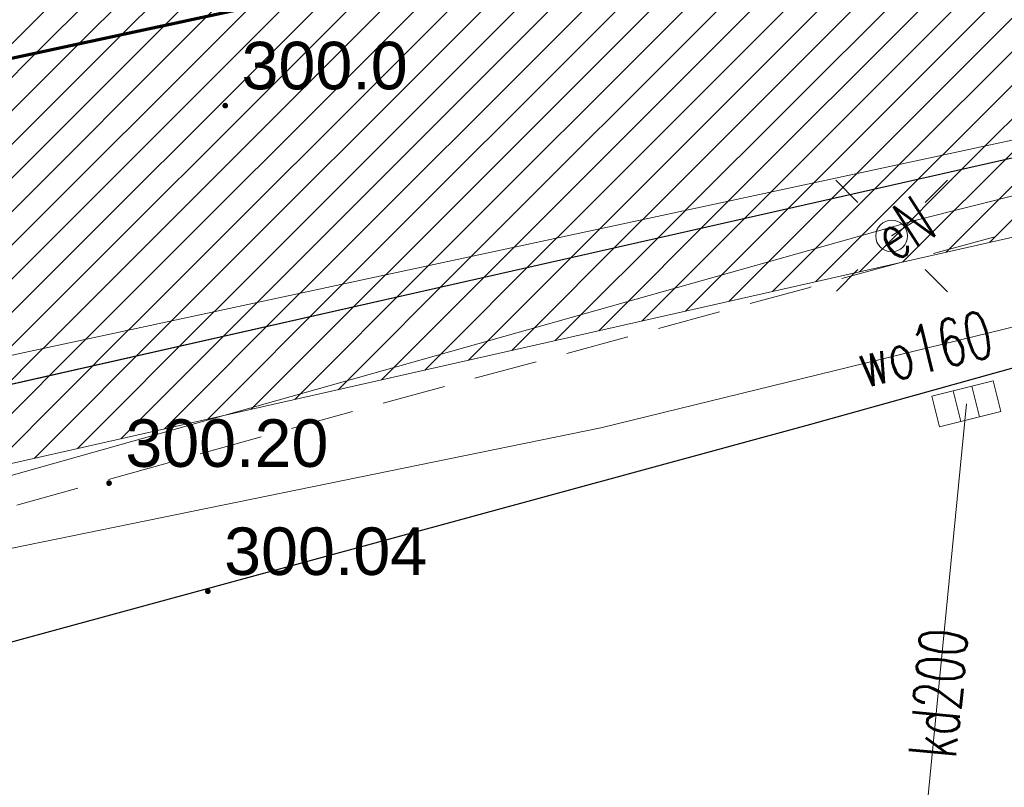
# Model space of a CAD drawing. Header units: metres. Extents: x 6567444 to 13135881, y 5574237 to 11149086.
# Tile 34 of 212: x 6567882 to 6567898, y 5574366 to 5574378. Entities that reach past the tile are written whole.
import ezdxf
from ezdxf.enums import TextEntityAlignment as Align

# ---------------------------------------------------------------- set-up
doc = ezdxf.new("R2010")
doc.units = ezdxf.units.M
for name, pattern in [('_MDCP$0$L_0_03', [1, 0.5, -0.5]), ('_MDCP$0$L_0_04', [1.5, 1, -0.5]), ('GE.I.6640.1.468.2024_MDCP_dodatkowe pomiary_12.03.2026$0$L_0_03', [1, 0.5, -0.5]), ('GE.I.6640.1.468.2024_MDCP_dodatkowe pomiary_12.03.2026$0$L_0_04', [1.5, 1, -0.5])]:
    doc.linetypes.add(name, pattern=pattern)
for name, color, linetype, lineweight in [('_MDCP$0$EGB_DzialkaEwidencyjna', 7, 'Continuous', 18), ('_MDCP$0$EGB_Klasouzytek', 92, 'Continuous', 18), ('_MDCP$0$EGB_KonturUzytkuGruntowego', 92, 'Continuous', 18), ('_MDCP$0$GES_PrzewodElektroenergetyczny', 1, 'Continuous', 18), ('_MDCP$0$GES_UrzadzeniaSiecElektroenergetyczna_P', 7, 'Continuous', 18), ('_MDCP$0$GES_UrzadzeniaSiecKanalizacyjna_P', 7, 'Continuous', 18), ('_MDCP$0$OT_Komunikacja', 7, 'Continuous', 18), ('_MDCP$0$OTRN', 7, 'Continuous', 13), ('_MDCP$0$OTRS', 7, 'Continuous', 13), ('_MDCP$0$OTRS_O', 7, 'Continuous', 20), ('_MDCP$0$Z_GRANICE SPRAWDZONE', 100, 'Continuous', 30), ('_MDCP$1$GES_PrzewodKanalizacyjny', 36, 'Continuous', 18), ('_MDCP$1$GES_PrzewodWodociagowy', 5, 'Continuous', 18), ('_TT_KAN_S_ZEWN', 34, 'Continuous', 70), ('GE.I.6640.1.468.2024_MDCP_dodatkowe pomiary_12.03.2026$0$EGB_DzialkaEwidencyjna', 7, 'Continuous', 18), ('GE.I.6640.1.468.2024_MDCP_dodatkowe pomiary_12.03.2026$0$EGB_Klasouzytek', 92, 'Continuous', 18), ('GE.I.6640.1.468.2024_MDCP_dodatkowe pomiary_12.03.2026$0$EGB_KonturUzytkuGruntowego', 92, 'Continuous', 18), ('GE.I.6640.1.468.2024_MDCP_dodatkowe pomiary_12.03.2026$0$GES_PrzewodElektroenergetyczny', 1, 'Continuous', 18), ('GE.I.6640.1.468.2024_MDCP_dodatkowe pomiary_12.03.2026$0$GES_PrzewodKanalizacyjny', 36, 'Continuous', 18), ('GE.I.6640.1.468.2024_MDCP_dodatkowe pomiary_12.03.2026$0$GES_PrzewodWodociagowy', 5, 'Continuous', 18), ('GE.I.6640.1.468.2024_MDCP_dodatkowe pomiary_12.03.2026$0$GES_UrzadzeniaSiecElektroenergetyczna_P', 7, 'Continuous', 18), ('GE.I.6640.1.468.2024_MDCP_dodatkowe pomiary_12.03.2026$0$GES_UrzadzeniaSiecKanalizacyjna_P', 7, 'Continuous', 18), ('GE.I.6640.1.468.2024_MDCP_dodatkowe pomiary_12.03.2026$0$OT_Komunikacja', 7, 'Continuous', 18), ('GE.I.6640.1.468.2024_MDCP_dodatkowe pomiary_12.03.2026$0$OTRN', 7, 'Continuous', 13), ('GE.I.6640.1.468.2024_MDCP_dodatkowe pomiary_12.03.2026$0$OTRS', 7, 'Continuous', 13), ('GE.I.6640.1.468.2024_MDCP_dodatkowe pomiary_12.03.2026$0$OTRS_O', 7, 'Continuous', 20), ('GE.I.6640.1.468.2024_MDCP_dodatkowe pomiary_12.03.2026$0$Z_GRANICE SPRAWDZONE', 100, 'Continuous', 30)]:
    doc.layers.add(name, color=color, linetype=linetype, lineweight=lineweight)
for name, color, linetype in [('_MDCP$0$OTRN_O', 7, 'Continuous'), ('FORMA - Arch 01 - PZT 1 Strefy', 7, 'Continuous'), ('GE.I.6640.1.468.2024_MDCP_dodatkowe pomiary_12.03.2026$0$OTRN_O', 7, 'Continuous')]:
    doc.layers.add(name, color=color, linetype=linetype)
doc.styles.add('_MDCP$0$BDOT', font='arial.ttf', dxfattribs={"width": 0.9})
doc.styles.add('_MDCP$0$STANDARD', font='simplex.shx')
doc.styles.add('GE.I.6640.1.468.2024_MDCP_dodatkowe pomiary_12.03.2026$0$BDOT', font='arial.ttf', dxfattribs={"width": 0.9})
doc.styles.add('GE.I.6640.1.468.2024_MDCP_dodatkowe pomiary_12.03.2026$0$STANDARD', font='simplex.shx')
pattern_1 = [(45, (0, 0), (-0.265165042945, 0.265165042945), [])]

# ---------------------------------------------------------------- blocks, each defined once
blk = doc.blocks.new('_MDCP$0$other_SUEO')
at = {"color": 0, "linetype": 'Continuous', "lineweight": 18, "flags": 128}
for points in [[(-1.06, 1.06), (-1.76, 1.76)], [(1.76, 1.76), (1.06, 1.06)], [(-1.74, -1.74), (-1.06, -1.06)], [(1.06, -1.06), (1.76, -1.76)]]:
    blk.add_lwpolyline(points, dxfattribs=at)
at = {"color": 0, "linetype": 'Continuous', "lineweight": 18}
blk.add_circle((0, 0), 0.5, dxfattribs=at)
blk = doc.blocks.new('_MDCP$0$other_SUKK')
at = {"color": 0, "linetype": 'Continuous', "lineweight": 18, "flags": 128}
blk.add_lwpolyline([(1, 0.5), (1, -0.5), (-1, -0.5), (-1, 0.5), (1, 0.5)], close=True, dxfattribs=at)
for points in [[(-0.3, 0.5), (-0.3, -0.5)], [(0.3, 0.5), (0.3, -0.5)]]:
    blk.add_lwpolyline(points, dxfattribs=at)
blk = doc.blocks.new('_MDCP$0$OTRN')
at = {"layer": '_MDCP$0$OTRN', "color": 0, "const_width": 0.09}
blk.add_lwpolyline([(-0.045, 0, 1), (0.045, 0, 1)], format="xyb", close=True, dxfattribs=at)
at = {"layer": '_MDCP$0$OTRN_O', "color": 0, "style": '_MDCP$0$BDOT'}
blk.add_attdef('RZEDNA', (0.514, 0.515), '', height=1.5, dxfattribs=at)
blk = doc.blocks.new('_MDCP$0$OTRS')
at = {"layer": '_MDCP$0$OTRS', "color": 0, "lineweight": -3, "const_width": 0.09}
blk.add_lwpolyline([(-0.045, 0, 1), (0.045, 0, 1)], format="xyb", close=True, dxfattribs=at)
at = {"layer": '_MDCP$0$OTRS_O', "color": 0, "style": '_MDCP$0$BDOT'}
blk.add_attdef('RZEDNA', (0.514, 0.515), '', height=1.5, dxfattribs=at)
blk = doc.blocks.new('_MDCP')
at = {"layer": '_MDCP$0$EGB_DzialkaEwidencyjna', "linetype": 'CONTINUOUS', "lineweight": 18}
for p, q in [((6567870.09, 5574563.29), (6567937.22, 5574576.21)), ((6567937.22, 5574576.21), (6567953.2, 5574485.85)), ((6567921.55, 5574569.11), (6567849.51, 5574552.26)), ((6567849.51, 5574552.26), (6567921.55, 5574569.11)), ((6567946.41, 5574443.1), (6567921.55, 5574569.11)), ((6567921.55, 5574569.11), (6567946.41, 5574443.1)), ((6567848.19, 5574557.83), (6567870.09, 5574563.29)), ((6567849.51, 5574552.26), (6567848.19, 5574557.83)), ((6567830.11, 5574547.72), (6567849.51, 5574552.26)), ((6567829, 5574518.49), (6567830.11, 5574547.72)), ((6567851.37, 5574441.53), (6567829, 5574518.49)), ((6567953.2, 5574485.85), (6567954.34, 5574479.4)), ((6567954.34, 5574479.4), (6567964.63, 5574421.22)), ((6567945.87, 5574426.93), (6567946.41, 5574443.1)), ((6567946.41, 5574443.1), (6567945.87, 5574426.93)), ((6567857.95, 5574413.39), (6567851.37, 5574441.53)), ((6567941.78, 5574411.28), (6567945.87, 5574426.93)), ((6567945.87, 5574426.93), (6567941.78, 5574411.28)), ((6567964.63, 5574421.22), (6567961.98, 5574385.01)), ((6567864.17, 5574367.81), (6567857.95, 5574413.39)), ((6567926.87, 5574389.48), (6567941.78, 5574411.28)), ((6567941.78, 5574411.28), (6567926.87, 5574389.48)), ((6567903.73, 5574376.76), (6567926.87, 5574389.48)), ((6567926.87, 5574389.48), (6567903.73, 5574376.76)), ((6567961.98, 5574385.01), (6567940.38, 5574379.35)), ((6567940.38, 5574379.35), (6567927.03, 5574350.99)), ((6567864.17, 5574367.81), (6567903.73, 5574376.76)), ((6567903.73, 5574376.76), (6567864.17, 5574367.81)), ((6567869.98, 5574345.11), (6567864.17, 5574367.81)), ((6567921.32, 5574359.06), (6567869.98, 5574345.11)), ((6567923.464, 5574348.631), (6567921.32, 5574359.06)), ((6567927.03, 5574350.99), (6567923.464, 5574348.631))]:
    blk.add_line(p, q, dxfattribs=at)
at = {"layer": '_MDCP$0$EGB_Klasouzytek', "lineweight": 18}
blk.add_lwpolyline([(6567922.989, 5574350.942), (6567921.32, 5574359.06), (6567869.98, 5574345.11), (6567864.17, 5574367.81), (6567903.73, 5574376.76), (6567926.87, 5574389.48), (6567941.78, 5574411.28), (6567945.87, 5574426.93), (6567946.41, 5574443.1), (6567921.55, 5574569.11), (6567849.51, 5574552.26), (6567848.19, 5574557.83), (6567870.09, 5574563.29), (6567937.22, 5574576.21)], dxfattribs=at)
blk.add_lwpolyline([(6567903.73, 5574376.76), (6567864.17, 5574367.81), (6567857.95, 5574413.39), (6567851.37, 5574441.53), (6567829, 5574518.49), (6567830.11, 5574547.72), (6567849.51, 5574552.26), (6567921.55, 5574569.11), (6567946.41, 5574443.1), (6567945.87, 5574426.93), (6567941.78, 5574411.28), (6567926.87, 5574389.48)], close=True, dxfattribs=at)
at = {"layer": '_MDCP$0$EGB_KonturUzytkuGruntowego', "linetype": '_MDCP$0$L_0_03', "lineweight": 18}
blk.add_lwpolyline([(6567922.989, 5574350.942), (6567921.32, 5574359.06), (6567869.98, 5574345.11), (6567864.17, 5574367.81), (6567903.73, 5574376.76), (6567926.87, 5574389.48), (6567941.78, 5574411.28), (6567945.87, 5574426.93), (6567946.41, 5574443.1), (6567921.55, 5574569.11), (6567849.51, 5574552.26), (6567848.19, 5574557.83), (6567870.09, 5574563.29), (6567937.22, 5574576.21), (6567953.2, 5574485.85)], dxfattribs=at)
at = {"layer": '_MDCP$0$EGB_KonturUzytkuGruntowego', "linetype": '_MDCP$0$L_0_03', "lineweight": 18, "flags": 128}
blk.add_lwpolyline([(6567864.17, 5574367.81), (6567862.49, 5574380.1), (6567857.95, 5574413.39), (6567851.37, 5574441.53), (6567829, 5574518.49), (6567830.11, 5574547.72), (6567849.51, 5574552.26), (6567921.55, 5574569.11), (6567946.41, 5574443.1), (6567945.87, 5574426.93), (6567941.78, 5574411.28), (6567926.87, 5574389.48), (6567903.73, 5574376.76)], close=True, dxfattribs=at)
at = {"layer": '_MDCP$0$GES_PrzewodElektroenergetyczny', "color": 1, "linetype": 'Continuous', "lineweight": 18, "flags": 128}
for points in [[(6567865.43, 5574365.71), (6567866.05, 5574365.89), (6567896.56, 5574374.5), (6567904.27, 5574376.45), (6567911.08, 5574378.87), (6567917.57, 5574382.21), (6567923.68, 5574386.39), (6567927.96, 5574390.03), (6567932.71, 5574394.95), (6567937.44, 5574401.32), (6567941.37, 5574408.93), (6567944.03, 5574416.87), (6567946.43, 5574428.12), (6567947.07, 5574438.02), (6567946.76, 5574445.07), (6567943.54, 5574465.05), (6567937.11, 5574496.16), (6567934.67, 5574502.03), (6567928.51, 5574535.24), (6567922.19, 5574569.25)], [(6567896.17, 5574374.25), (6567896.56, 5574374.5)]]:
    blk.add_lwpolyline(points, dxfattribs=at)
at = {"layer": '_MDCP$0$OT_Komunikacja', "color": 7, "linetype": 'Continuous', "lineweight": 25, "flags": 128}
blk.add_lwpolyline([(6567934.465, 5574393.243), (6567932.327, 5574390.844), (6567928.971, 5574387.543), (6567926.768, 5574385.598), (6567925.032, 5574384.195), (6567923.337, 5574382.935), (6567920.797, 5574381.179), (6567917.606, 5574379.366), (6567914.527, 5574377.737), (6567911.816, 5574376.502), (6567909.558, 5574375.579), (6567907.269, 5574374.816), (6567903.606, 5574373.672), (6567899.382, 5574372.528), (6567894.891, 5574371.274), (6567878.894, 5574366.917)], dxfattribs=at)
at = {"layer": '_MDCP$0$OT_Komunikacja', "color": 7, "linetype": '_MDCP$0$L_0_04', "lineweight": 18, "flags": 128}
blk.add_lwpolyline([(6567947.515, 5574455.698), (6567948.396, 5574450.424), (6567948.648, 5574448.732), (6567948.975, 5574446.476), (6567949.265, 5574444.281), (6567949.478, 5574440.508), (6567949.478, 5574438.827), (6567949.548, 5574436.345), (6567949.466, 5574434.494), (6567949.331, 5574431.506), (6567949.013, 5574428.567), (6567948.397, 5574424.452), (6567947.845, 5574421.592), (6567946.958, 5574417.848), (6567946.194, 5574415.206), (6567944.955, 5574411.463), (6567944.22, 5574409.565), (6567943.335, 5574407.431), (6567941.896, 5574404.446), (6567940.723, 5574402.331), (6567939.781, 5574400.677), (6567938.516, 5574398.665), (6567936.744, 5574396.084), (6567934.465, 5574393.243), (6567932.327, 5574390.844), (6567928.971, 5574387.543), (6567926.7, 5574385.54), (6567925.032, 5574384.195), (6567923.337, 5574382.935), (6567920.797, 5574381.179), (6567917.606, 5574379.366), (6567914.527, 5574377.737), (6567911.816, 5574376.502), (6567909.558, 5574375.579), (6567907.269, 5574374.816), (6567903.606, 5574373.672), (6567899.382, 5574372.528), (6567894.891, 5574371.274), (6567878.894, 5574366.917), (6567867.949, 5574363.87), (6567863.154, 5574362.61), (6567857.11, 5574361.35), (6567856.863, 5574364.456), (6567856.582, 5574368.039), (6567856.09, 5574372.83), (6567857, 5574372.9), (6567856.31, 5574378.9), (6567855.79, 5574382.87), (6567855.18, 5574386.83), (6567854.51, 5574390.76), (6567853.78, 5574394.71), (6567853.05, 5574398.63), (6567852.19, 5574402.6), (6567849.76, 5574413.26), (6567849.89, 5574414.22), (6567851.83, 5574414.67), (6567851.37, 5574416.66), (6567854.58, 5574417.42), (6567850.88, 5574432.39), (6567845.96, 5574431.22), (6567840.92, 5574450.67), (6567838.96, 5574456.25), (6567831.07, 5574490.06), (6567830.27, 5574495.98), (6567829, 5574501.83), (6567827.92, 5574506.7), (6567826.86, 5574511.56), (6567826.08, 5574515.52), (6567825.4, 5574519.47), (6567824.95, 5574522.44), (6567824.5, 5574526.43), (6567824.25, 5574529.43), (6567824.08, 5574532.42), (6567824.01, 5574536.4), (6567824.25, 5574539.41), (6567825.44, 5574545.29), (6567826.09, 5574547.18), (6567826.92, 5574548.98), (6567827.87, 5574550.71), (6567829, 5574552.37), (6567849.24, 5574556.86), (6567847.84, 5574562.43), (6567850.42, 5574563.07), (6567851, 5574562.82), (6567857.08, 5574558.64), (6567878.36, 5574563.51), (6567907.32, 5574570.28), (6567907.73, 5574567.88), (6567878.94, 5574561.2), (6567857.62, 5574556.33), (6567833.07, 5574550.68), (6567832.17, 5574550.48), (6567830.79, 5574549.8), (6567829.67, 5574548.79), (6567828.68, 5574547.02), (6567827.68, 5574544.22), (6567827.06, 5574541.37), (6567826.61, 5574538.33), (6567826.47, 5574535.3), (6567826.62, 5574531.27), (6567826.93, 5574527.32), (6567827.29, 5574523.8), (6567827.81, 5574520.34), (6567828.64, 5574515.44), (6567829.22, 5574512.47), (6567831.34, 5574502.7), (6567832, 5574502.04), (6567832.86, 5574501.86), (6567835.48, 5574490.39), (6567838.69, 5574476.72), (6567840.94, 5574477.22), (6567842.1, 5574472.29), (6567839.84, 5574471.76), (6567843.24, 5574457.14), (6567846.41, 5574443.89), (6567846.82, 5574442.27), (6567847.04, 5574441.61), (6567847.42, 5574441.08), (6567847.97, 5574440.71), (6567848.63, 5574440.56), (6567849.32, 5574440.61), (6567851.19, 5574441.04), (6567854.02, 5574429.39), (6567857.72, 5574414.07), (6567855.38, 5574413.53), (6567854.43, 5574412.7), (6567853.63, 5574411.68), (6567853.17, 5574410.72), (6567853.12, 5574409.71), (6567854.26, 5574404.84), (6567855.51, 5574399), (6567857.01, 5574391.2), (6567857.79, 5574386.18), (6567858.35, 5574382.21), (6567859.02, 5574377.27), (6567859.909, 5574368.887), (6567860.055, 5574367.78), (6567860.402, 5574366.895), (6567861.348, 5574365.757), (6567862.743, 5574365.112), (6567863.812, 5574364.983), (6567864.873, 5574365.082), (6567875.385, 5574368.045), (6567887.169, 5574371.344), (6567894.86, 5574373.433), (6567904.193, 5574375.979), (6567909.986, 5574377.842), (6567913.714, 5574379.575), (6567916.29, 5574380.93), (6567919.833, 5574382.929), (6567921.94, 5574384.465), (6567924.837, 5574386.597), (6567926.974, 5574388.488), (6567928.91, 5574390.273), (6567932.797, 5574394.443), (6567936.263, 5574399.014), (6567938.789, 5574403.047), (6567940.719, 5574406.619), (6567942.6, 5574410.97), (6567944.237, 5574415.951), (6567945.095, 5574418.932), (6567946.005, 5574422.667), (6567946.916, 5574428.255), (6567947.357, 5574433.537), (6567947.446, 5574438.626), (6567947.184, 5574444.294), (6567946.685, 5574448.233), (6567946.054, 5574452.175), (6567945.029, 5574458.386), (6567942.856, 5574469.729), (6567945.871, 5574465.435)], close=True, dxfattribs=at)
at = {"layer": '_MDCP$0$Z_GRANICE SPRAWDZONE', "linetype": 'ByBlock', "flags": 128}
blk.add_lwpolyline([(6567830.11, 5574547.72), (6567849.531, 5574552.262), (6567921.55, 5574569.11), (6567946.41, 5574443.1), (6567945.87, 5574426.93), (6567941.769, 5574411.258), (6567926.87, 5574389.48), (6567903.73, 5574376.76), (6567864.17, 5574367.81), (6567857.95, 5574413.39), (6567851.37, 5574441.53), (6567829, 5574518.49), (6567830.11, 5574547.72)], dxfattribs=at)
at = {"layer": '_MDCP$1$GES_PrzewodKanalizacyjny', "color": 36, "linetype": 'Continuous', "lineweight": 18, "flags": 128}
blk.add_lwpolyline([(6567897.35, 5574371.6), (6567896.46, 5574362.471)], dxfattribs=at)
at = {"layer": '_MDCP$1$GES_PrzewodWodociagowy', "color": 5, "linetype": 'Continuous', "lineweight": 18, "flags": 128}
for points in [[(6567864.76, 5574364.5), (6567865.26, 5574364.62), (6567879.87, 5574368.83), (6567891.58, 5574371.22), (6567903.6, 5574374.16), (6567920.8, 5574381.71), (6567923.69, 5574383.53), (6567926.2, 5574385.12), (6567936.27, 5574396.34), (6567944.17, 5574409.92), (6567946.48, 5574417.99), (6567947.71, 5574422.27), (6567948.92, 5574431.23), (6567949.41, 5574434.92), (6567949.29, 5574441.41), (6567946.5, 5574458.89), (6567955.88, 5574460.77), (6567952.53, 5574481.02), (6567952.22, 5574482.27), (6567948.28, 5574498.02), (6567947.93, 5574497.92), (6567937.17, 5574495.79)], [(6567864.76, 5574364.5), (6567865.26, 5574364.62), (6567879.87, 5574368.83), (6567891.58, 5574371.22), (6567903.6, 5574374.16), (6567920.8, 5574381.71), (6567923.69, 5574383.53), (6567926.2, 5574385.12), (6567936.27, 5574396.34), (6567944.17, 5574409.92), (6567946.48, 5574417.99), (6567947.71, 5574422.27), (6567948.92, 5574431.23), (6567949.41, 5574434.92), (6567949.29, 5574441.41), (6567946.5, 5574458.89), (6567955.88, 5574460.77), (6567952.53, 5574481.02), (6567952.22, 5574482.27), (6567948.28, 5574498.02), (6567947.93, 5574497.92), (6567937.17, 5574495.79)], [(6567864.76, 5574364.5), (6567865.26, 5574364.62), (6567879.87, 5574368.83), (6567891.58, 5574371.22), (6567903.6, 5574374.16), (6567920.8, 5574381.71), (6567923.69, 5574383.53), (6567926.7, 5574385.54)]]:
    blk.add_lwpolyline(points, dxfattribs=at)
at = {"layer": '_MDCP$0$GES_UrzadzeniaSiecElektroenergetyczna_P', "linetype": 'Continuous', "xscale": 0.5, "yscale": 0.5, "zscale": 0.5}
blk.add_blockref('_MDCP$0$other_SUEO', (6567896.17, 5574374.25), dxfattribs=at)
at = {"layer": '_MDCP$0$GES_UrzadzeniaSiecKanalizacyjna_P', "color": 36, "linetype": 'Continuous', "xscale": 0.5, "yscale": 0.5, "zscale": 0.5, "rotation": 14.02522823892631}
blk.add_blockref('_MDCP$0$other_SUKK', (6567897.35, 5574371.6), dxfattribs=at)
at = {"layer": '_MDCP$0$OTRN', "color": 14, "xscale": 0.5, "yscale": 0.5, "zscale": 0.5}
blk.add_blockref('_MDCP$0$OTRN', (6567885.656, 5574376.306, 299.968), dxfattribs=at).add_auto_attribs({'RZEDNA': '300.0'})
at = {"layer": '_MDCP$0$OTRS', "xscale": 0.5, "yscale": 0.5, "zscale": 0.5}
for p, values in [((6567883.822, 5574370.348, 300.195), {'RZEDNA': '300.20'}), ((6567885.381, 5574368.642, 300.038), {'RZEDNA': '300.04'})]:
    blk.add_blockref('_MDCP$0$OTRS', p, dxfattribs=at).add_auto_attribs(values)
at = {"layer": '_MDCP$0$GES_PrzewodElektroenergetyczny', "color": 1, "lineweight": 15, "style": '_MDCP$0$STANDARD', "width": 0.66}
blk.add_text('eN', height=0.75, rotation=-327.3, dxfattribs=at).set_placement((6567896.365, 5574374.375), align=Align.MIDDLE_CENTER)
at = {"layer": '_MDCP$1$GES_PrzewodKanalizacyjny', "color": 36, "lineweight": 15, "style": '_MDCP$0$STANDARD', "width": 0.66}
blk.add_text('kd200', height=0.75, rotation=-275.6, dxfattribs=at).set_placement((6567896.905, 5574367.035), align=Align.MIDDLE_CENTER)
at = {"layer": '_MDCP$1$GES_PrzewodWodociagowy', "color": 5, "lineweight": 15, "style": '_MDCP$0$STANDARD', "width": 0.66}
blk.add_text('wo160', height=0.75, rotation=-346.3, dxfattribs=at).set_placement((6567896.691, 5574372.47), align=Align.MIDDLE_CENTER)
blk = doc.blocks.new('GE.I.6640.1.468.2024_MDCP_dodatkowe pomiary_12.03.2026$0$other_SUEO')
at = {"color": 0, "linetype": 'Continuous', "lineweight": 18, "flags": 128}
for points in [[(-1.06, 1.06), (-1.76, 1.76)], [(1.76, 1.76), (1.06, 1.06)], [(-1.74, -1.74), (-1.06, -1.06)], [(1.06, -1.06), (1.76, -1.76)]]:
    blk.add_lwpolyline(points, dxfattribs=at)
at = {"color": 0, "linetype": 'Continuous', "lineweight": 18}
blk.add_circle((0, 0), 0.5, dxfattribs=at)
blk = doc.blocks.new('GE.I.6640.1.468.2024_MDCP_dodatkowe pomiary_12.03.2026$0$other_SUKK')
at = {"color": 0, "linetype": 'Continuous', "lineweight": 18, "flags": 128}
blk.add_lwpolyline([(1, 0.5), (1, -0.5), (-1, -0.5), (-1, 0.5), (1, 0.5)], close=True, dxfattribs=at)
for points in [[(-0.3, 0.5), (-0.3, -0.5)], [(0.3, 0.5), (0.3, -0.5)]]:
    blk.add_lwpolyline(points, dxfattribs=at)
blk = doc.blocks.new('GE.I.6640.1.468.2024_MDCP_dodatkowe pomiary_12.03.2026$0$OTRN')
at = {"layer": 'GE.I.6640.1.468.2024_MDCP_dodatkowe pomiary_12.03.2026$0$OTRN', "color": 0, "const_width": 0.09}
blk.add_lwpolyline([(-0.045, 0, 1), (0.045, 0, 1)], format="xyb", close=True, dxfattribs=at)
at = {"layer": 'GE.I.6640.1.468.2024_MDCP_dodatkowe pomiary_12.03.2026$0$OTRN_O', "color": 0, "style": 'GE.I.6640.1.468.2024_MDCP_dodatkowe pomiary_12.03.2026$0$BDOT'}
blk.add_attdef('RZEDNA', (0.514, 0.515), '', height=1.5, dxfattribs=at)
blk = doc.blocks.new('GE.I.6640.1.468.2024_MDCP_dodatkowe pomiary_12.03.2026$0$OTRS')
at = {"layer": 'GE.I.6640.1.468.2024_MDCP_dodatkowe pomiary_12.03.2026$0$OTRS', "color": 0, "lineweight": -3, "const_width": 0.09}
blk.add_lwpolyline([(-0.045, 0, 1), (0.045, 0, 1)], format="xyb", close=True, dxfattribs=at)
at = {"layer": 'GE.I.6640.1.468.2024_MDCP_dodatkowe pomiary_12.03.2026$0$OTRS_O', "color": 0, "style": 'GE.I.6640.1.468.2024_MDCP_dodatkowe pomiary_12.03.2026$0$BDOT'}
blk.add_attdef('RZEDNA', (0.514, 0.515), '', height=1.5, dxfattribs=at)
blk = doc.blocks.new('GE.I.6640.1.468.2024_MDCP_dodatkowe pomiary_12.03.2026')
at = {"layer": 'GE.I.6640.1.468.2024_MDCP_dodatkowe pomiary_12.03.2026$0$EGB_DzialkaEwidencyjna', "linetype": 'CONTINUOUS', "lineweight": 18}
for p, q in [((6567870.09, 5574563.29), (6567937.22, 5574576.21)), ((6567937.22, 5574576.21), (6567953.2, 5574485.85)), ((6567921.55, 5574569.11), (6567849.51, 5574552.26)), ((6567849.51, 5574552.26), (6567921.55, 5574569.11)), ((6567946.41, 5574443.1), (6567921.55, 5574569.11)), ((6567921.55, 5574569.11), (6567946.41, 5574443.1)), ((6567848.19, 5574557.83), (6567870.09, 5574563.29)), ((6567849.51, 5574552.26), (6567848.19, 5574557.83)), ((6567830.11, 5574547.72), (6567849.51, 5574552.26)), ((6567829, 5574518.49), (6567830.11, 5574547.72)), ((6567851.37, 5574441.53), (6567829, 5574518.49)), ((6567953.2, 5574485.85), (6567954.34, 5574479.4)), ((6567954.34, 5574479.4), (6567964.63, 5574421.22)), ((6567945.87, 5574426.93), (6567946.41, 5574443.1)), ((6567946.41, 5574443.1), (6567945.87, 5574426.93)), ((6567857.95, 5574413.39), (6567851.37, 5574441.53)), ((6567941.78, 5574411.28), (6567945.87, 5574426.93)), ((6567945.87, 5574426.93), (6567941.78, 5574411.28)), ((6567964.63, 5574421.22), (6567961.98, 5574385.01)), ((6567864.17, 5574367.81), (6567857.95, 5574413.39)), ((6567926.87, 5574389.48), (6567941.78, 5574411.28)), ((6567941.78, 5574411.28), (6567926.87, 5574389.48)), ((6567903.73, 5574376.76), (6567926.87, 5574389.48)), ((6567926.87, 5574389.48), (6567903.73, 5574376.76)), ((6567961.98, 5574385.01), (6567940.38, 5574379.35)), ((6567940.38, 5574379.35), (6567927.03, 5574350.99)), ((6567864.17, 5574367.81), (6567903.73, 5574376.76)), ((6567903.73, 5574376.76), (6567864.17, 5574367.81)), ((6567869.98, 5574345.11), (6567864.17, 5574367.81)), ((6567921.32, 5574359.06), (6567869.98, 5574345.11)), ((6567923.464, 5574348.631), (6567921.32, 5574359.06)), ((6567927.03, 5574350.99), (6567923.464, 5574348.631))]:
    blk.add_line(p, q, dxfattribs=at)
at = {"layer": 'GE.I.6640.1.468.2024_MDCP_dodatkowe pomiary_12.03.2026$0$EGB_Klasouzytek', "lineweight": 18}
blk.add_lwpolyline([(6567922.989, 5574350.942), (6567921.32, 5574359.06), (6567869.98, 5574345.11), (6567864.17, 5574367.81), (6567903.73, 5574376.76), (6567926.87, 5574389.48), (6567941.78, 5574411.28), (6567945.87, 5574426.93), (6567946.41, 5574443.1), (6567921.55, 5574569.11), (6567849.51, 5574552.26), (6567848.19, 5574557.83), (6567870.09, 5574563.29), (6567937.22, 5574576.21)], dxfattribs=at)
blk.add_lwpolyline([(6567903.73, 5574376.76), (6567864.17, 5574367.81), (6567857.95, 5574413.39), (6567851.37, 5574441.53), (6567829, 5574518.49), (6567830.11, 5574547.72), (6567849.51, 5574552.26), (6567921.55, 5574569.11), (6567946.41, 5574443.1), (6567945.87, 5574426.93), (6567941.78, 5574411.28), (6567926.87, 5574389.48)], close=True, dxfattribs=at)
at = {"layer": 'GE.I.6640.1.468.2024_MDCP_dodatkowe pomiary_12.03.2026$0$EGB_KonturUzytkuGruntowego', "linetype": 'GE.I.6640.1.468.2024_MDCP_dodatkowe pomiary_12.03.2026$0$L_0_03', "lineweight": 18}
blk.add_lwpolyline([(6567922.989, 5574350.942), (6567921.32, 5574359.06), (6567869.98, 5574345.11), (6567864.17, 5574367.81), (6567903.73, 5574376.76), (6567926.87, 5574389.48), (6567941.78, 5574411.28), (6567945.87, 5574426.93), (6567946.41, 5574443.1), (6567921.55, 5574569.11), (6567849.51, 5574552.26), (6567848.19, 5574557.83), (6567870.09, 5574563.29), (6567937.22, 5574576.21), (6567953.2, 5574485.85)], dxfattribs=at)
at = {"layer": 'GE.I.6640.1.468.2024_MDCP_dodatkowe pomiary_12.03.2026$0$EGB_KonturUzytkuGruntowego', "linetype": 'GE.I.6640.1.468.2024_MDCP_dodatkowe pomiary_12.03.2026$0$L_0_03', "lineweight": 18, "flags": 128}
blk.add_lwpolyline([(6567864.17, 5574367.81), (6567862.49, 5574380.1), (6567857.95, 5574413.39), (6567851.37, 5574441.53), (6567829, 5574518.49), (6567830.11, 5574547.72), (6567849.51, 5574552.26), (6567921.55, 5574569.11), (6567946.41, 5574443.1), (6567945.87, 5574426.93), (6567941.78, 5574411.28), (6567926.87, 5574389.48), (6567903.73, 5574376.76)], close=True, dxfattribs=at)
at = {"layer": 'GE.I.6640.1.468.2024_MDCP_dodatkowe pomiary_12.03.2026$0$GES_PrzewodElektroenergetyczny', "color": 1, "linetype": 'Continuous', "lineweight": 18, "flags": 128}
for points in [[(6567865.43, 5574365.71), (6567866.05, 5574365.89), (6567896.56, 5574374.5), (6567904.27, 5574376.45), (6567911.08, 5574378.87), (6567917.57, 5574382.21), (6567923.68, 5574386.39), (6567927.96, 5574390.03), (6567932.71, 5574394.95), (6567937.44, 5574401.32), (6567941.37, 5574408.93), (6567944.03, 5574416.87), (6567946.43, 5574428.12), (6567947.07, 5574438.02), (6567946.76, 5574445.07), (6567943.54, 5574465.05), (6567937.11, 5574496.16), (6567934.67, 5574502.03), (6567928.51, 5574535.24), (6567922.19, 5574569.25)], [(6567896.17, 5574374.25), (6567896.56, 5574374.5)]]:
    blk.add_lwpolyline(points, dxfattribs=at)
at = {"layer": 'GE.I.6640.1.468.2024_MDCP_dodatkowe pomiary_12.03.2026$0$GES_PrzewodKanalizacyjny', "color": 36, "linetype": 'Continuous', "lineweight": 18, "flags": 128}
blk.add_lwpolyline([(6567897.35, 5574371.6), (6567896.46, 5574362.471)], dxfattribs=at)
at = {"layer": 'GE.I.6640.1.468.2024_MDCP_dodatkowe pomiary_12.03.2026$0$GES_PrzewodWodociagowy', "color": 5, "linetype": 'Continuous', "lineweight": 18, "flags": 128}
for points in [[(6567864.76, 5574364.5), (6567865.26, 5574364.62), (6567879.87, 5574368.83), (6567891.58, 5574371.22), (6567903.6, 5574374.16), (6567920.8, 5574381.71), (6567923.69, 5574383.53), (6567926.2, 5574385.12), (6567936.27, 5574396.34), (6567944.17, 5574409.92), (6567946.48, 5574417.99), (6567947.71, 5574422.27), (6567948.92, 5574431.23), (6567949.41, 5574434.92), (6567949.29, 5574441.41), (6567946.5, 5574458.89), (6567955.88, 5574460.77), (6567952.53, 5574481.02), (6567952.22, 5574482.27), (6567948.28, 5574498.02), (6567947.93, 5574497.92), (6567937.17, 5574495.79)], [(6567864.76, 5574364.5), (6567865.26, 5574364.62), (6567879.87, 5574368.83), (6567891.58, 5574371.22), (6567903.6, 5574374.16), (6567920.8, 5574381.71), (6567923.69, 5574383.53), (6567926.2, 5574385.12), (6567936.27, 5574396.34), (6567944.17, 5574409.92), (6567946.48, 5574417.99), (6567947.71, 5574422.27), (6567948.92, 5574431.23), (6567949.41, 5574434.92), (6567949.29, 5574441.41), (6567946.5, 5574458.89), (6567955.88, 5574460.77), (6567952.53, 5574481.02), (6567952.22, 5574482.27), (6567948.28, 5574498.02), (6567947.93, 5574497.92), (6567937.17, 5574495.79)], [(6567864.76, 5574364.5), (6567865.26, 5574364.62), (6567879.87, 5574368.83), (6567891.58, 5574371.22), (6567903.6, 5574374.16), (6567920.8, 5574381.71), (6567923.69, 5574383.53), (6567926.7, 5574385.54)]]:
    blk.add_lwpolyline(points, dxfattribs=at)
at = {"layer": 'GE.I.6640.1.468.2024_MDCP_dodatkowe pomiary_12.03.2026$0$OT_Komunikacja', "color": 7, "linetype": 'Continuous', "lineweight": 25, "flags": 128}
blk.add_lwpolyline([(6567934.465, 5574393.243), (6567932.327, 5574390.844), (6567928.971, 5574387.543), (6567926.768, 5574385.598), (6567925.032, 5574384.195), (6567923.337, 5574382.935), (6567920.797, 5574381.179), (6567917.606, 5574379.366), (6567914.527, 5574377.737), (6567911.816, 5574376.502), (6567909.558, 5574375.579), (6567907.269, 5574374.816), (6567903.606, 5574373.672), (6567899.382, 5574372.528), (6567894.891, 5574371.274), (6567878.894, 5574366.917)], dxfattribs=at)
at = {"layer": 'GE.I.6640.1.468.2024_MDCP_dodatkowe pomiary_12.03.2026$0$OT_Komunikacja', "color": 7, "linetype": 'GE.I.6640.1.468.2024_MDCP_dodatkowe pomiary_12.03.2026$0$L_0_04', "lineweight": 18, "flags": 128}
blk.add_lwpolyline([(6567947.515, 5574455.698), (6567948.396, 5574450.424), (6567948.648, 5574448.732), (6567948.975, 5574446.476), (6567949.265, 5574444.281), (6567949.478, 5574440.508), (6567949.478, 5574438.827), (6567949.548, 5574436.345), (6567949.466, 5574434.494), (6567949.331, 5574431.506), (6567949.013, 5574428.567), (6567948.397, 5574424.452), (6567947.845, 5574421.592), (6567946.958, 5574417.848), (6567946.194, 5574415.206), (6567944.955, 5574411.463), (6567944.22, 5574409.565), (6567943.335, 5574407.431), (6567941.896, 5574404.446), (6567940.723, 5574402.331), (6567939.781, 5574400.677), (6567938.516, 5574398.665), (6567936.744, 5574396.084), (6567934.465, 5574393.243), (6567932.327, 5574390.844), (6567928.971, 5574387.543), (6567926.7, 5574385.54), (6567925.032, 5574384.195), (6567923.337, 5574382.935), (6567920.797, 5574381.179), (6567917.606, 5574379.366), (6567914.527, 5574377.737), (6567911.816, 5574376.502), (6567909.558, 5574375.579), (6567907.269, 5574374.816), (6567903.606, 5574373.672), (6567899.382, 5574372.528), (6567894.891, 5574371.274), (6567878.894, 5574366.917), (6567867.949, 5574363.87), (6567863.154, 5574362.61), (6567857.11, 5574361.35), (6567856.863, 5574364.456), (6567856.582, 5574368.039), (6567856.09, 5574372.83), (6567857, 5574372.9), (6567856.31, 5574378.9), (6567855.79, 5574382.87), (6567855.18, 5574386.83), (6567854.51, 5574390.76), (6567853.78, 5574394.71), (6567853.05, 5574398.63), (6567852.19, 5574402.6), (6567849.76, 5574413.26), (6567849.89, 5574414.22), (6567851.83, 5574414.67), (6567851.37, 5574416.66), (6567854.58, 5574417.42), (6567850.88, 5574432.39), (6567845.96, 5574431.22), (6567840.92, 5574450.67), (6567838.96, 5574456.25), (6567831.07, 5574490.06), (6567830.27, 5574495.98), (6567829, 5574501.83), (6567827.92, 5574506.7), (6567826.86, 5574511.56), (6567826.08, 5574515.52), (6567825.4, 5574519.47), (6567824.95, 5574522.44), (6567824.5, 5574526.43), (6567824.25, 5574529.43), (6567824.08, 5574532.42), (6567824.01, 5574536.4), (6567824.25, 5574539.41), (6567825.44, 5574545.29), (6567826.09, 5574547.18), (6567826.92, 5574548.98), (6567827.87, 5574550.71), (6567829, 5574552.37), (6567849.24, 5574556.86), (6567847.84, 5574562.43), (6567850.42, 5574563.07), (6567851, 5574562.82), (6567857.08, 5574558.64), (6567878.36, 5574563.51), (6567907.32, 5574570.28), (6567907.73, 5574567.88), (6567878.94, 5574561.2), (6567857.62, 5574556.33), (6567833.07, 5574550.68), (6567832.17, 5574550.48), (6567830.79, 5574549.8), (6567829.67, 5574548.79), (6567828.68, 5574547.02), (6567827.68, 5574544.22), (6567827.06, 5574541.37), (6567826.61, 5574538.33), (6567826.47, 5574535.3), (6567826.62, 5574531.27), (6567826.93, 5574527.32), (6567827.29, 5574523.8), (6567827.81, 5574520.34), (6567828.64, 5574515.44), (6567829.22, 5574512.47), (6567831.34, 5574502.7), (6567832, 5574502.04), (6567832.86, 5574501.86), (6567835.48, 5574490.39), (6567838.69, 5574476.72), (6567840.94, 5574477.22), (6567842.1, 5574472.29), (6567839.84, 5574471.76), (6567843.24, 5574457.14), (6567846.41, 5574443.89), (6567846.82, 5574442.27), (6567847.04, 5574441.61), (6567847.42, 5574441.08), (6567847.97, 5574440.71), (6567848.63, 5574440.56), (6567849.32, 5574440.61), (6567851.19, 5574441.04), (6567854.02, 5574429.39), (6567857.72, 5574414.07), (6567855.38, 5574413.53), (6567854.43, 5574412.7), (6567853.63, 5574411.68), (6567853.17, 5574410.72), (6567853.12, 5574409.71), (6567854.26, 5574404.84), (6567855.51, 5574399), (6567857.01, 5574391.2), (6567857.79, 5574386.18), (6567858.35, 5574382.21), (6567859.02, 5574377.27), (6567859.909, 5574368.887), (6567860.055, 5574367.78), (6567860.402, 5574366.895), (6567861.348, 5574365.757), (6567862.743, 5574365.112), (6567863.812, 5574364.983), (6567864.873, 5574365.082), (6567875.385, 5574368.045), (6567887.169, 5574371.344), (6567894.86, 5574373.433), (6567904.193, 5574375.979), (6567909.986, 5574377.842), (6567913.714, 5574379.575), (6567916.29, 5574380.93), (6567919.833, 5574382.929), (6567921.94, 5574384.465), (6567924.837, 5574386.597), (6567926.974, 5574388.488), (6567928.91, 5574390.273), (6567932.797, 5574394.443), (6567936.263, 5574399.014), (6567938.789, 5574403.047), (6567940.719, 5574406.619), (6567942.6, 5574410.97), (6567944.237, 5574415.951), (6567945.095, 5574418.932), (6567946.005, 5574422.667), (6567946.916, 5574428.255), (6567947.357, 5574433.537), (6567947.446, 5574438.626), (6567947.184, 5574444.294), (6567946.685, 5574448.233), (6567946.054, 5574452.175), (6567945.029, 5574458.386), (6567942.856, 5574469.729), (6567945.871, 5574465.435)], close=True, dxfattribs=at)
at = {"layer": 'GE.I.6640.1.468.2024_MDCP_dodatkowe pomiary_12.03.2026$0$Z_GRANICE SPRAWDZONE', "linetype": 'ByBlock', "flags": 128}
blk.add_lwpolyline([(6567830.11, 5574547.72), (6567849.531, 5574552.262), (6567921.55, 5574569.11), (6567946.41, 5574443.1), (6567945.87, 5574426.93), (6567941.769, 5574411.258), (6567926.87, 5574389.48), (6567903.73, 5574376.76), (6567864.17, 5574367.81), (6567857.95, 5574413.39), (6567851.37, 5574441.53), (6567829, 5574518.49), (6567830.11, 5574547.72)], dxfattribs=at)
at = {"layer": 'GE.I.6640.1.468.2024_MDCP_dodatkowe pomiary_12.03.2026$0$GES_UrzadzeniaSiecElektroenergetyczna_P', "linetype": 'Continuous', "xscale": 0.5, "yscale": 0.5, "zscale": 0.5}
blk.add_blockref('GE.I.6640.1.468.2024_MDCP_dodatkowe pomiary_12.03.2026$0$other_SUEO', (6567896.17, 5574374.25), dxfattribs=at)
at = {"layer": 'GE.I.6640.1.468.2024_MDCP_dodatkowe pomiary_12.03.2026$0$GES_UrzadzeniaSiecKanalizacyjna_P', "color": 36, "linetype": 'Continuous', "xscale": 0.5, "yscale": 0.5, "zscale": 0.5, "rotation": 14.02522823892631}
blk.add_blockref('GE.I.6640.1.468.2024_MDCP_dodatkowe pomiary_12.03.2026$0$other_SUKK', (6567897.35, 5574371.6), dxfattribs=at)
at = {"layer": 'GE.I.6640.1.468.2024_MDCP_dodatkowe pomiary_12.03.2026$0$OTRN', "color": 14, "xscale": 0.5, "yscale": 0.5, "zscale": 0.5}
blk.add_blockref('GE.I.6640.1.468.2024_MDCP_dodatkowe pomiary_12.03.2026$0$OTRN', (6567885.656, 5574376.306, 299.968), dxfattribs=at).add_auto_attribs({'RZEDNA': '300.0'})
at = {"layer": 'GE.I.6640.1.468.2024_MDCP_dodatkowe pomiary_12.03.2026$0$OTRS', "xscale": 0.5, "yscale": 0.5, "zscale": 0.5}
for p, values in [((6567883.822, 5574370.348, 300.195), {'RZEDNA': '300.20'}), ((6567885.381, 5574368.642, 300.038), {'RZEDNA': '300.04'})]:
    blk.add_blockref('GE.I.6640.1.468.2024_MDCP_dodatkowe pomiary_12.03.2026$0$OTRS', p, dxfattribs=at).add_auto_attribs(values)
at = {"layer": 'GE.I.6640.1.468.2024_MDCP_dodatkowe pomiary_12.03.2026$0$GES_PrzewodElektroenergetyczny', "color": 1, "lineweight": 15, "style": 'GE.I.6640.1.468.2024_MDCP_dodatkowe pomiary_12.03.2026$0$STANDARD', "width": 0.66}
blk.add_text('eN', height=0.75, rotation=-327.3, dxfattribs=at).set_placement((6567896.365, 5574374.375), align=Align.MIDDLE_CENTER)
at = {"layer": 'GE.I.6640.1.468.2024_MDCP_dodatkowe pomiary_12.03.2026$0$GES_PrzewodKanalizacyjny', "color": 36, "lineweight": 15, "style": 'GE.I.6640.1.468.2024_MDCP_dodatkowe pomiary_12.03.2026$0$STANDARD', "width": 0.66}
blk.add_text('kd200', height=0.75, rotation=-275.6, dxfattribs=at).set_placement((6567896.905, 5574367.035), align=Align.MIDDLE_CENTER)
at = {"layer": 'GE.I.6640.1.468.2024_MDCP_dodatkowe pomiary_12.03.2026$0$GES_PrzewodWodociagowy', "color": 5, "lineweight": 15, "style": 'GE.I.6640.1.468.2024_MDCP_dodatkowe pomiary_12.03.2026$0$STANDARD', "width": 0.66}
blk.add_text('wo160', height=0.75, rotation=-346.3, dxfattribs=at).set_placement((6567896.691, 5574372.47), align=Align.MIDDLE_CENTER)

msp = doc.modelspace()

# ---------------------------------------------------------------- block references
at = {"layer": 'Defpoints'}
msp.add_blockref('GE.I.6640.1.468.2024_MDCP_dodatkowe pomiary_12.03.2026', (0, 0), dxfattribs=at)

# ---------------------------------------------------------------- next in the draw order: block references
msp.add_blockref('_MDCP', (0, 0))

# ---------------------------------------------------------------- next in the draw order: hatches: boundary and pattern name
at = {"layer": 'FORMA - Arch 01 - PZT 1 Strefy', "linetype": 'Continuous', "lineweight": 0, "true_color": 0x577933}
h = msp.add_hatch(dxfattribs=at)
h.set_pattern_fill('ANSI31', color=77, scale=3, style=0)
h.set_pattern_definition(pattern_1)
h.paths.add_polyline_path([(6567874.014, 5574368.787), (6567903.73, 5574375.51), (6567926.87, 5574388.23), (6567941.769, 5574410.008), (6567945.87, 5574425.68), (6567946.274, 5574437.791), (6567944.961, 5574438.318), (6567943.09, 5574447.025), (6567939.696, 5574458.048), (6567938.856, 5574457.187), (6567945.454, 5574426.488), (6567940.566, 5574425.437), (6567942.208, 5574417.794, -0.198349), (6567940.833, 5574410.263), (6567926.815, 5574389.768), (6567903.433, 5574376.914), (6567873.643, 5574370.512)])
at = {"layer": 'FORMA - Arch 01 - PZT 1 Strefy', "linetype": 'Continuous', "lineweight": 0, "true_color": 0x606060}
h = msp.add_hatch(dxfattribs=at)
h.set_pattern_fill('ANSI31', color=251, scale=3, style=0)
h.set_pattern_definition(pattern_1)
h.paths.add_polyline_path([(6567871.897, 5574368.332), (6567874.014, 5574368.787), (6567873.643, 5574370.512), (6567903.422, 5574376.912), (6567909.835, 5574380.437), (6567906.331, 5574396.74), (6567901.444, 5574395.69), (6567900.638, 5574399.438, 0.414214), (6567899.925, 5574399.899), (6567899.749, 5574399.861), (6567903.66, 5574381.663), (6567879.003, 5574376.364), (6567879.525, 5574373.939), (6567879.51, 5574373.936), (6567873.199, 5574372.58), (6567872.678, 5574375.004), (6567872.546, 5574374.976), (6567856.579, 5574449.269), (6567867.702, 5574451.66), (6567867.644, 5574451.942), (6567854.542, 5574449.228), (6567857.367, 5574436.081), (6567857.331, 5574436.103), (6567866.955, 5574391.323), (6567867.301, 5574389.716), (6567869.023, 5574381.702), (6567871.013, 5574372.442), (6567871.082, 5574372.125), (6567871.526, 5574370.057)])
at = {"layer": 'FORMA - Arch 01 - PZT 1 Strefy', "linetype": 'Continuous', "lineweight": 0, "ltscale": 5, "true_color": 0xf0e6d9}
h = msp.add_hatch(dxfattribs=at)
h.set_pattern_fill('ANSI31', color=254, scale=3, style=0)
h.set_pattern_definition(pattern_1)
h.paths.add_polyline_path([(6567856.579, 5574449.269), (6567872.546, 5574374.976), (6567872.678, 5574375.004), (6567873.199, 5574372.58), (6567879.525, 5574373.939), (6567879.003, 5574376.364), (6567903.66, 5574381.663), (6567892.45, 5574433.822), (6567887.371, 5574432.73), (6567883.877, 5574448.989), (6567868.965, 5574445.784), (6567867.702, 5574451.66)])

# ---------------------------------------------------------------- next in the draw order: linework, layer by layer
at = {"layer": '_TT_KAN_S_ZEWN'}
msp.add_lwpolyline([(6567909.655, 5574382.933), (6567879.264, 5574376.402)], dxfattribs=at)
at = {"layer": 'FORMA - Arch 01 - PZT 1 Strefy', "color": 254, "linetype": 'Continuous', "lineweight": 0, "true_color": 0xe3cfb5}
msp.add_line((6567879.003, 5574376.364), (6567903.66, 5574381.663), dxfattribs=at)
at = {"layer": 'FORMA - Arch 01 - PZT 1 Strefy', "color": 9, "linetype": 'Continuous', "lineweight": 13}
for p, q in [((6567903.66, 5574381.663), (6567879.003, 5574376.364)), ((6567873.643, 5574370.512), (6567903.422, 5574376.912))]:
    msp.add_line(p, q, dxfattribs=at)
at = {"layer": 'FORMA - Arch 01 - PZT 1 Strefy', "color": 71, "linetype": 'Continuous', "lineweight": 13, "true_color": 0xaff266}
for p, q in [((6567903.433, 5574376.914), (6567873.643, 5574370.512)), ((6567874.014, 5574368.787), (6567903.73, 5574375.51))]:
    msp.add_line(p, q, dxfattribs=at)

doc.saveas('drawing.dxf')
